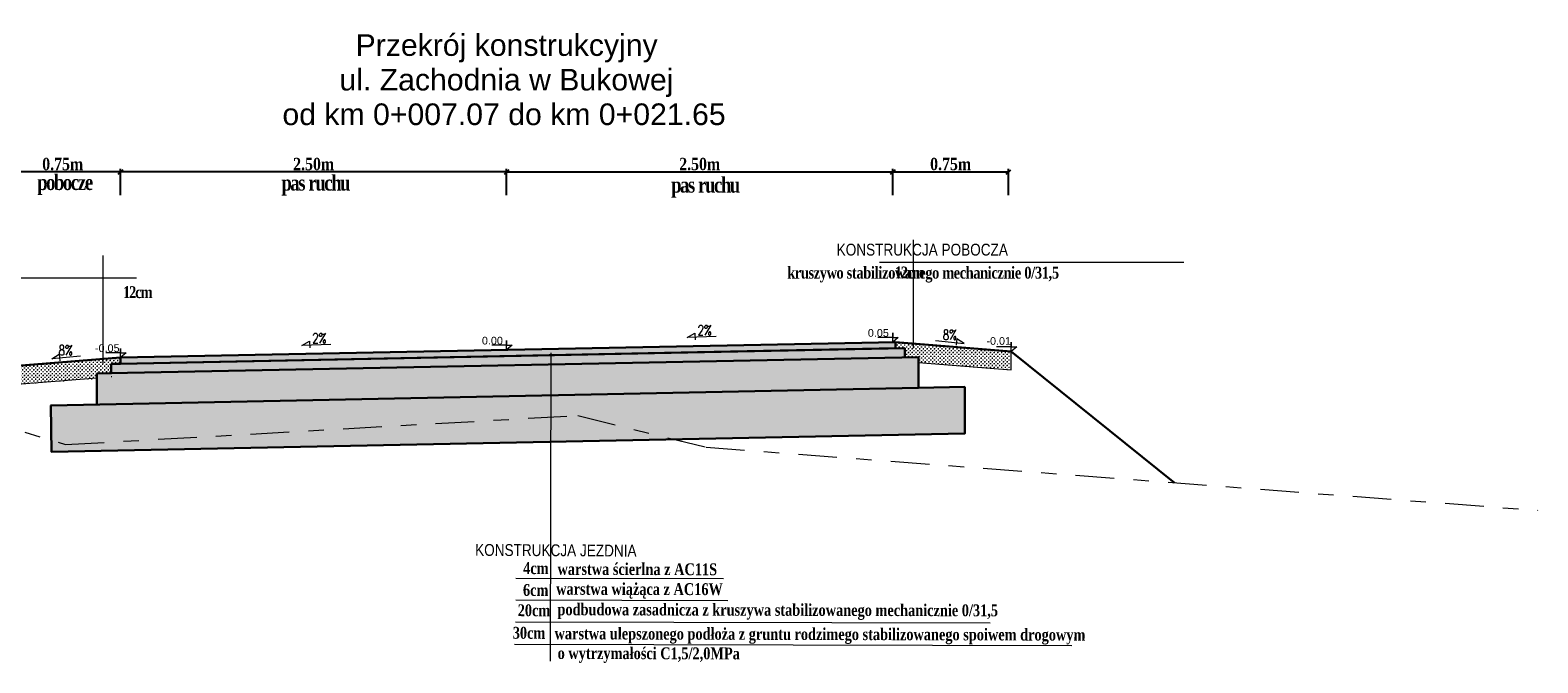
# Model space of a CAD drawing. Header units: metres. Extents: x 7443217.8 to 7443294, y 5637144.8 to 5637207.3.
# Tile 9 of 23: x 7443225.5 to 7443235.2, y 5637185.5 to 5637189.5. Entities that reach past the tile are written whole.
import ezdxf
from ezdxf.enums import TextEntityAlignment as Align

# ---------------------------------------------------------------- set-up
doc = ezdxf.new("R2010")
doc.units = ezdxf.units.M
for name, pattern in [('AUSGEZOGEN', [0]), ('CIĄGŁA', [0]), ('DASHDOT2', [0.5, 0.25, -0.125, 0, -0.125])]:
    doc.linetypes.add(name, pattern=pattern)
doc.layers.get('Defpoints').update_dxf_attribs({"true_color": 0x999999})
for name, color, linetype, lineweight in [('+wymiar', 7, 'Continuous', 9), ('cienko', 7, 'CIĄGŁA', 30), ('F00000', 7, 'AUSGEZOGEN', 13), ('Wymiary', 7, 'Continuous', 15)]:
    doc.layers.add(name, color=color, linetype=linetype, lineweight=lineweight)
for name, color, linetype in [('3_p', 7, 'Continuous'), ('__pp22', 7, 'Continuous'), ('K_wymiar', 7, 'Continuous')]:
    doc.layers.add(name, color=color, linetype=linetype)
doc.styles.add('romans1', font='timesbd.ttf', dxfattribs={"width": 0.85})
doc.styles.add('style1', font='romans.shx', dxfattribs={"width": 0.75, "height": 7})
doc.styles.add('style4', font='arial.ttf', dxfattribs={"height": 21})
doc.dimstyles.new('magda 25', dxfattribs={"dimtxt": 0.08, "dimasz": 0.03, "dimexe": 0.02, "dimexo": 0, "dimgap": 0.01, "dimtad": 1, "dimzin": 0, "dimdsep": 46, "dimtxsty": 'romans1', "dimblk": 'OBLIQUE', "dimcen": 0.09, "dimazin": 0, "dimtfac": 1, "dimtmove": 0, "dimatfit": 2, "dimldrblk": 'OBLIQUE', "dimfxl": 0.15, "dimfxlon": 1, "dimtolj": 1, "dimtzin": 0, "dimarcsym": 0})

# ---------------------------------------------------------------- blocks, each defined once
blk = doc.blocks.new('_Oblique')
at = {"color": 0, "linetype": 'ByBlock', "lineweight": -2}
blk.add_line((-0.5, -0.5), (0.5, 0.5), dxfattribs=at)
blk = doc.blocks.new('*D868')
at = {"layer": '+wymiar', "color": 0, "lineweight": -2, "transparency": 16777216}
for p, q in [((7443231.0524, 5637188.4783), (7443231.0524, 5637188.6483)), ((7443231.8024, 5637188.4783), (7443231.8024, 5637188.6483)), ((7443231.0524, 5637188.6283), (7443231.8024, 5637188.6283))]:
    blk.add_line(p, q, dxfattribs=at)
at = {"layer": 'Defpoints', "color": 0, "lineweight": 13, "transparency": 16777216}
for p in [(7443231.8024, 5637188.6283), (7443231.0524, 5637187.8469), (7443231.8024, 5637187.8469)]:
    blk.add_point(p, dxfattribs=at)
at = {"layer": '+wymiar', "color": 0, "lineweight": -2, "transparency": 16777216, "xscale": 0.03, "yscale": 0.03, "zscale": 0.03, "rotation": 180}
blk.add_blockref('_Oblique', (7443231.0524, 5637188.6283), dxfattribs=at)
at = {"layer": '+wymiar', "color": 0, "lineweight": -2, "transparency": 16777216, "xscale": 0.03, "yscale": 0.03, "zscale": 0.03}
blk.add_blockref('_Oblique', (7443231.8024, 5637188.6283), dxfattribs=at)
at = {"layer": '+wymiar', "color": 0, "transparency": 16777216, "insert": (7443231.4274, 5637188.6791), "char_height": 0.08, "attachment_point": 5, "style": 'romans1'}
blk.add_mtext('\\A1;0.75m', dxfattribs=at)
blk = doc.blocks.new('*D869')
at = {"layer": '+wymiar', "color": 0, "lineweight": -2, "transparency": 16777216}
for p, q in [((7443226.0524, 5637188.4783), (7443226.0524, 5637188.6483)), ((7443228.5524, 5637188.4783), (7443228.5524, 5637188.6483)), ((7443228.5524, 5637188.6283), (7443226.0524, 5637188.6283))]:
    blk.add_line(p, q, dxfattribs=at)
at = {"layer": 'Defpoints', "color": 0, "lineweight": 13, "transparency": 16777216}
for p in [(7443226.0524, 5637188.6283), (7443226.0524, 5637187.8469), (7443228.5524, 5637187.8469)]:
    blk.add_point(p, dxfattribs=at)
at = {"layer": '+wymiar', "color": 0, "lineweight": -2, "transparency": 16777216, "xscale": 0.03, "yscale": 0.03, "zscale": 0.03, "rotation": 180}
blk.add_blockref('_Oblique', (7443226.0524, 5637188.6283), dxfattribs=at)
at = {"layer": '+wymiar', "color": 0, "lineweight": -2, "transparency": 16777216, "xscale": 0.03, "yscale": 0.03, "zscale": 0.03}
blk.add_blockref('_Oblique', (7443228.5524, 5637188.6283), dxfattribs=at)
at = {"layer": '+wymiar', "color": 0, "transparency": 16777216, "insert": (7443227.3024, 5637188.6791), "char_height": 0.08, "attachment_point": 5, "style": 'romans1'}
blk.add_mtext('\\A1;2.50m', dxfattribs=at)
blk = doc.blocks.new('*D870')
at = {"layer": '+wymiar', "color": 0, "lineweight": -2, "transparency": 16777216}
for p, q in [((7443225.3024, 5637188.4783), (7443225.3024, 5637188.6483)), ((7443226.0524, 5637188.4783), (7443226.0524, 5637188.6483)), ((7443226.0524, 5637188.6283), (7443225.3024, 5637188.6283))]:
    blk.add_line(p, q, dxfattribs=at)
at = {"layer": 'Defpoints', "color": 0, "lineweight": 13, "transparency": 16777216}
for p in [(7443225.3024, 5637188.6283), (7443225.3024, 5637187.8469), (7443226.0524, 5637187.8469)]:
    blk.add_point(p, dxfattribs=at)
at = {"layer": '+wymiar', "color": 0, "lineweight": -2, "transparency": 16777216, "xscale": 0.03, "yscale": 0.03, "zscale": 0.03, "rotation": 180}
blk.add_blockref('_Oblique', (7443225.3024, 5637188.6283), dxfattribs=at)
at = {"layer": '+wymiar', "color": 0, "lineweight": -2, "transparency": 16777216, "xscale": 0.03, "yscale": 0.03, "zscale": 0.03}
blk.add_blockref('_Oblique', (7443226.0524, 5637188.6283), dxfattribs=at)
at = {"layer": '+wymiar', "color": 0, "transparency": 16777216, "insert": (7443225.6774, 5637188.6791), "char_height": 0.08, "attachment_point": 5, "style": 'romans1'}
blk.add_mtext('\\A1;0.75m', dxfattribs=at)
blk = doc.blocks.new('*D871')
at = {"layer": '+wymiar', "color": 0, "lineweight": -2, "transparency": 16777216}
for p, q in [((7443228.5524, 5637188.4783), (7443228.5524, 5637188.6483)), ((7443231.0524, 5637188.4783), (7443231.0524, 5637188.6483)), ((7443228.5524, 5637188.6283), (7443231.0524, 5637188.6283))]:
    blk.add_line(p, q, dxfattribs=at)
at = {"layer": 'Defpoints', "color": 0, "lineweight": 13, "transparency": 16777216}
for p in [(7443231.0524, 5637188.6283), (7443228.5524, 5637187.8469), (7443231.0524, 5637187.8469)]:
    blk.add_point(p, dxfattribs=at)
at = {"layer": '+wymiar', "color": 0, "lineweight": -2, "transparency": 16777216, "xscale": 0.03, "yscale": 0.03, "zscale": 0.03, "rotation": 180}
blk.add_blockref('_Oblique', (7443228.5524, 5637188.6283), dxfattribs=at)
at = {"layer": '+wymiar', "color": 0, "lineweight": -2, "transparency": 16777216, "xscale": 0.03, "yscale": 0.03, "zscale": 0.03}
blk.add_blockref('_Oblique', (7443231.0524, 5637188.6283), dxfattribs=at)
at = {"layer": '+wymiar', "color": 0, "transparency": 16777216, "insert": (7443229.8024, 5637188.6791), "char_height": 0.08, "attachment_point": 5, "style": 'romans1'}
blk.add_mtext('\\A1;2.50m', dxfattribs=at)

msp = doc.modelspace()

# ---------------------------------------------------------------- hatches: boundary and pattern name
at = {"layer": '__pp22'}
h = msp.add_hatch(color=8, dxfattribs=at)
h.dxf.hatch_style = 1
h.paths.add_polyline_path([(7443225.992, 5637187.3251), (7443225.992, 5637187.3851), (7443231.1305, 5637187.4879), (7443231.1305, 5637187.4279)])
at = {"layer": '__pp22', "true_color": 0xc7c8ca}
h = msp.add_hatch(color=9, dxfattribs=at)
h.dxf.hatch_style = 1
h.paths.add_polyline_path([(7443226.0519, 5637187.397), (7443226.052, 5637187.4263), (7443231.0705, 5637187.5267), (7443231.0713, 5637187.4867), (7443226.0526, 5637187.3863), (7443226.0526, 5637187.3963)])
at = {"layer": 'F00000'}
h = msp.add_hatch(dxfattribs=at)
h.set_pattern_fill('CROSS', color=8, scale=0.0019, angle=90)
h.set_pattern_definition([(90, (9477.28569, -8187.63077), (-0.012065, 0.012065), [0.0060325, -0.0180975]), (180, (9477.288706, -8187.627754), (-0.012065, -0.012065), [0.0060325, -0.0180975])])
h.paths.add_polyline_path([(7443231.2205, 5637187.4297), (7443231.1266, 5637187.4278), (7443231.1305, 5637187.4879), (7443231.0706, 5637187.4867), (7443231.0705, 5637187.5267), (7443231.82, 5637187.4667), (7443231.82, 5637187.3464), (7443231.2205, 5637187.3943)])
h = msp.add_hatch(dxfattribs=at)
h.set_pattern_fill('CROSS', color=8, scale=0.0019, angle=90)
h.set_pattern_definition([(90, (9485.363394, -8187.731141), (-0.012065, 0.012065), [0.0060325, -0.0180975]), (180, (9485.36641, -8187.728125), (-0.012065, -0.012065), [0.0060325, -0.0180975])])
h.paths.add_polyline_path([(7443226.052, 5637187.4263), (7443226.0518, 5637187.3863), (7443225.992, 5637187.3851), (7443225.992, 5637187.3251), (7443225.8995, 5637187.3233), (7443225.8995, 5637187.2937), (7443225.3025, 5637187.246), (7443225.3025, 5637187.3664)])
h = msp.add_hatch(dxfattribs=at)
h.set_pattern_fill('CROSS', color=8, scale=0.0019, angle=90)
h.set_pattern_definition([(90, (9485.363491, -8187.685587), (-0.012065, 0.012065), [0.0060325, -0.0180975]), (180, (9485.366507, -8187.682571), (-0.012065, -0.012065), [0.0060325, -0.0180975])])
h.paths.add_polyline_path([(7443225.8995, 5637187.1221), (7443225.8995, 5637187.3233), (7443231.2205, 5637187.4297), (7443231.2205, 5637187.2308), (7443231.0524, 5637187.2263), (7443226.0534, 5637187.1263)])
h = msp.add_hatch(dxfattribs=at)
h.set_pattern_fill('ANSI33', color=8, scale=0.0081, angle=90)
h.set_pattern_definition([(135, (9485.36349, -8187.685587), (-0.03637003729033, -0.03637003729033), []), (135, (9485.36349, -8187.649217), (-0.03637003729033, -0.03637003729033), [0.0257175, -0.01285875])])
h.paths.add_polyline_path([(7443231.0524, 5637187.2263), (7443231.5204, 5637187.2369), (7443231.5204, 5637186.9357), (7443231.4127, 5637186.9335), (7443231.3024, 5637186.9312), (7443225.6056, 5637186.816), (7443225.5995, 5637187.1172), (7443226.0534, 5637187.1263)])

# ---------------------------------------------------------------- linework, layer by layer
at = {"layer": '+wymiar', "flags": 128}
for points in [[(7443229.9085, 5637187.5623), (7443229.7208, 5637187.5568), (7443229.7717, 5637187.5838), (7443229.7727, 5637187.5415)], [(7443231.0705, 5637187.5267), (7443226.052, 5637187.4263)], [(7443227.4133, 5637187.511), (7443227.2256, 5637187.5055), (7443227.2765, 5637187.5325), (7443227.2775, 5637187.4902)], [(7443231.329, 5637187.5367), (7443231.5158, 5637187.5181), (7443231.4669, 5637187.5486), (7443231.463, 5637187.5064)], [(7443225.7935, 5637187.4363), (7443225.6067, 5637187.4177), (7443225.6556, 5637187.4482), (7443225.6595, 5637187.4061)]]:
    msp.add_lwpolyline(points, dxfattribs=at)
at = {"layer": '3_p', "color": 92, "linetype": 'DASHDOT2', "lineweight": 9}
msp.add_lwpolyline([(7443217.7827, 5637186.9405), (7443222.1299, 5637187.0858), (7443222.8161, 5637187.1356), (7443225.0742, 5637187.0526), (7443225.6965, 5637186.8634), (7443229.013, 5637187.0518), (7443229.8441, 5637186.8463), (7443235.2303, 5637186.4375)], dxfattribs=at)
at = {"layer": 'cienko', "lineweight": 5}
for points in [[(7443231.0522, 5637187.5263), (7443231.0522, 5637187.5863), (7443231.0522, 5637187.5563), (7443231.0882, 5637187.5563), (7443231.0522, 5637187.5263), (7443231.0522, 5637187.5563), (7443230.9562, 5637187.5563)], [(7443226.052, 5637187.4263), (7443226.052, 5637187.4863), (7443226.052, 5637187.4563), (7443226.088, 5637187.4563), (7443226.052, 5637187.4263), (7443226.052, 5637187.4563), (7443225.956, 5637187.4563)], [(7443228.5524, 5637187.4763), (7443228.5524, 5637187.5363), (7443228.5524, 5637187.5063), (7443228.5884, 5637187.5063), (7443228.5524, 5637187.4763), (7443228.5524, 5637187.5063), (7443228.4564, 5637187.5063)], [(7443231.82, 5637187.4667), (7443231.82, 5637187.5267), (7443231.82, 5637187.4967), (7443231.856, 5637187.4967), (7443231.82, 5637187.4667), (7443231.82, 5637187.4967), (7443231.724, 5637187.4967)], [(7443231.82, 5637187.4667), (7443231.82, 5637187.5267), (7443231.82, 5637187.4967), (7443231.856, 5637187.4967), (7443231.82, 5637187.4667), (7443231.82, 5637187.4967), (7443231.724, 5637187.4967)]]:
    msp.add_lwpolyline(points, dxfattribs=at)
at = {"layer": 'cienko', "flags": 128}
for points in [[(7443226.0518, 5637187.3863), (7443231.1305, 5637187.4879), (7443231.1305, 5637187.4279)], [(7443231.0705, 5637187.5267), (7443226.052, 5637187.4263)], [(7443231.0705, 5637187.5267), (7443226.052, 5637187.4263)], [(7443231.0713, 5637187.4867), (7443226.0526, 5637187.3863)], [(7443231.82, 5637187.4667), (7443231.0705, 5637187.5267)], [(7443231.0705, 5637187.5267), (7443231.0713, 5637187.4867)], [(7443231.82, 5637187.4667), (7443231.82, 5637187.4667), (7443232.8782, 5637186.6161)], [(7443225.3025, 5637187.3664), (7443226.052, 5637187.4263)], [(7443225.9895, 5637187.325), (7443231.2205, 5637187.4297), (7443231.2205, 5637187.2308), (7443225.5995, 5637187.1172)], [(7443226.052, 5637187.4263), (7443226.0518, 5637187.3863), (7443225.992, 5637187.3851), (7443225.992, 5637187.3251), (7443225.8995, 5637187.3233), (7443225.8995, 5637187.1221)], [(7443231.5204, 5637187.2369), (7443231.5204, 5637186.9357), (7443225.6056, 5637186.816), (7443225.5995, 5637187.1172)], [(7443231.2205, 5637187.2308), (7443231.5204, 5637187.2369)]]:
    msp.add_lwpolyline(points, dxfattribs=at)
at = {"layer": 'F00000', "flags": 128}
for points in [[(7443231.0705, 5637187.5267), (7443231.82, 5637187.4667)], [(7443231.2205, 5637187.3943), (7443231.82, 5637187.3464), (7443231.82, 5637187.4667)], [(7443226.052, 5637187.4263), (7443225.3025, 5637187.3664)], [(7443225.8995, 5637187.2937), (7443225.3025, 5637187.246)], [(7443225.9961, 5637187.3015), (7443225.992, 5637187.3012)]]:
    msp.add_lwpolyline(points, dxfattribs=at)
at = {"layer": 'K_wymiar', "lineweight": 13, "flags": 128}
msp.add_lwpolyline([(7443225.5995, 5637187.1233), (7443225.6056, 5637186.8173)], dxfattribs=at)
at = {"layer": 'Wymiary', "ltscale": 0.2}
for p, q in [((7443231.1848, 5637188.1886), (7443231.1848, 5637187.488)), ((7443225.9377, 5637188.0882), (7443225.9377, 5637187.3876)), ((7443232.9368, 5637188.0426), (7443230.9665, 5637188.0426)), ((7443224.1857, 5637187.9422), (7443226.156, 5637187.9422)), ((7443228.8389, 5637187.4568), (7443228.8338, 5637185.4606)), ((7443229.957, 5637185.9938), (7443228.6114, 5637185.9972)), ((7443229.9837, 5637185.8524), (7443228.6111, 5637185.8558)), ((7443231.6834, 5637185.7078), (7443228.6107, 5637185.7145)), ((7443232.2124, 5637185.5601), (7443228.6033, 5637185.5691))]:
    msp.add_line(p, q, dxfattribs=at)

# ---------------------------------------------------------------- texts
at = {"lineweight": 5, "style": 'style4'}
for s, p in [('Przekrój konstrukcyjny', (7443228.5522, 5637189.3801)), ('ul. Zachodnia w Bukowej', (7443228.5508, 5637189.1561)), ('od km 0+007.07 do km 0+021.65', (7443228.5354, 5637188.9321))]:
    msp.add_text(s, height=0.14, dxfattribs=at).set_placement(p, align=Align.CENTER)
at = {"lineweight": 15, "style": 'style1', "width": 0.75}
for s, p in [('2%%%', (7443227.3851, 5637187.5519)), ('2%%%', (7443229.8803, 5637187.6032)), ('8%%%', (7443231.4685, 5637187.5741)), ('8%%%', (7443225.7422, 5637187.4737))]:
    msp.add_text(s, height=0.065, dxfattribs=at).set_placement(p, align=Align.MIDDLE_RIGHT)
at = {"color": 7, "style": 'style4'}
for s, p in [('0.00', (7443228.3922, 5637187.5114)), ('0.05', (7443230.8915, 5637187.5614)), ('-0.05', (7443225.8864, 5637187.4626))]:
    msp.add_text(s, height=0.05, dxfattribs=at).set_placement(p)
msp.add_text('-0.01', height=0.05, rotation=360, dxfattribs=at).set_placement((7443231.6594, 5637187.5092))
at = {"layer": 'Wymiary', "style": 'romans1', "width": 0.8}
for s, height, rotation, p in [('4cm', 0.07678, 359.7124, (7443228.6591, 5637186.0252)), ('warstwa ścierlna z AC11S', 0.076781, 359.8562, (7443228.8818, 5637186.02)), ('6cm', 0.07678, 359.7124, (7443228.6579, 5637185.8839)), ('warstwa wiążąca z AC16W', 0.076781, 359.8562, (7443228.8728, 5637185.8912)), ('                            20cm', 0.076781, 359.7124, (7443227.9745, 5637185.7557)), ('podbudowa zasadnicza z kruszywa stabilizowanego mechanicznie 0/31,5', 0.076781, 359.8562, (7443228.8813, 5637185.7585)), (' 30cm', 0.07678, 359.7124, (7443228.5685, 5637185.6066)), ('warstwa ulepszonego podłoża z gruntu rodzimego stabilizowanego spoiwem drogowym', 0.076781, 359.8562, (7443228.8625, 5637185.6024)), ('o wytrzymałości C1,5/2,0MPa', 0.076781, 359.8562, (7443228.8824, 5637185.4754))]:
    msp.add_text(s, height=height, rotation=rotation, dxfattribs=at).set_placement(p)
at = {"layer": 'Wymiary', "ltscale": 0.2, "attachment_point": 5, "style": 'romans1'}
for s, insert, char_height in [('\\A1;{\\W0.8;\\T0.85;pobocze}', (7443225.6897, 5637188.5454), 0.1), ('\\A1;{\\W0.8;\\T0.85;pas ruchu}', (7443227.3125, 5637188.5419), 0.1), ('\\A1;{\\W0.8;\\T0.85;pas ruchu}', (7443229.8361, 5637188.5285), 0.1), ('\\A1;{\\fArial Narrow|b0|i0|c238|p34;\\W1;K\\fArial Narrow|b0|i0|c0|p34;ON\\fArial Narrow|b0|i0|c238|p34;STRUK\\fArial Narrow|b0|i0|c0|p34;C\\fArial Narrow|b0|i0|c238|p34;J\\fArial Narrow|b0|i0|c0|p34;A\\fArial Narrow|b0|i0|c238|p34; POBOCZA}', (7443231.244, 5637188.1249), 0.0767813), ('\\A1;{\\W0.8;\\T0.95;kruszywo stabilizowanego mechanicznie 0/31,5}', (7443231.2488, 5637187.9634), 0.076781), ('\\A1;{\\W0.8;\\T0.85;12cm}', (7443231.1554, 5637187.977), 0.076781), ('\\A1;{\\W0.8;\\T0.85;12cm}', (7443226.158, 5637187.8497), 0.076781)]:
    msp.add_mtext(s, dxfattribs=dict(at, insert=insert, char_height=char_height))
at = {"layer": 'Wymiary', "ltscale": 0.2, "insert": (7443228.8709, 5637186.1784), "char_height": 0.0767813, "attachment_point": 5, "rotation": 359.7124, "style": 'romans1'}
msp.add_mtext('\\A1;{\\fArial Narrow|b0|i0|c238|p34;\\W1;K\\fArial Narrow|b0|i0|c0|p34;ON\\fArial Narrow|b0|i0|c238|p34;STRUK\\fArial Narrow|b0|i0|c0|p34;C\\fArial Narrow|b0|i0|c238|p34;J\\fArial Narrow|b0|i0|c0|p34;A\\fArial Narrow|b0|i0|c238|p34; JEZDNIA}', dxfattribs=at)

# ---------------------------------------------------------------- dimensions: what is measured, and where the dimension line sits
at = {"layer": '+wymiar'}
for p1, p2, distance, picture, middle in [((7443226.0524, 5637187.8469), (7443225.3024, 5637187.8469), -0.7815, '*D870', (7443225.6774, 5637188.6791)), ((7443228.5524, 5637187.8469), (7443226.0524, 5637187.8469), -0.7815, '*D869', (7443227.3024, 5637188.6791)), ((7443228.5524, 5637187.8469), (7443231.0524, 5637187.8469), 0.7815, '*D871', (7443229.8024, 5637188.6791)), ((7443231.0524, 5637187.8469), (7443231.8024, 5637187.8469), 0.7815, '*D868', (7443231.4274, 5637188.6791))]:
    dim = msp.add_aligned_dim(p1=p1, p2=p2, distance=distance, dimstyle='magda 25', override={"dimpost": 'm'}, dxfattribs=at)
    dim.commit()
    dim.dimension.update_dxf_attribs({"geometry": picture, "text_midpoint": middle})

doc.saveas('drawing.dxf')
